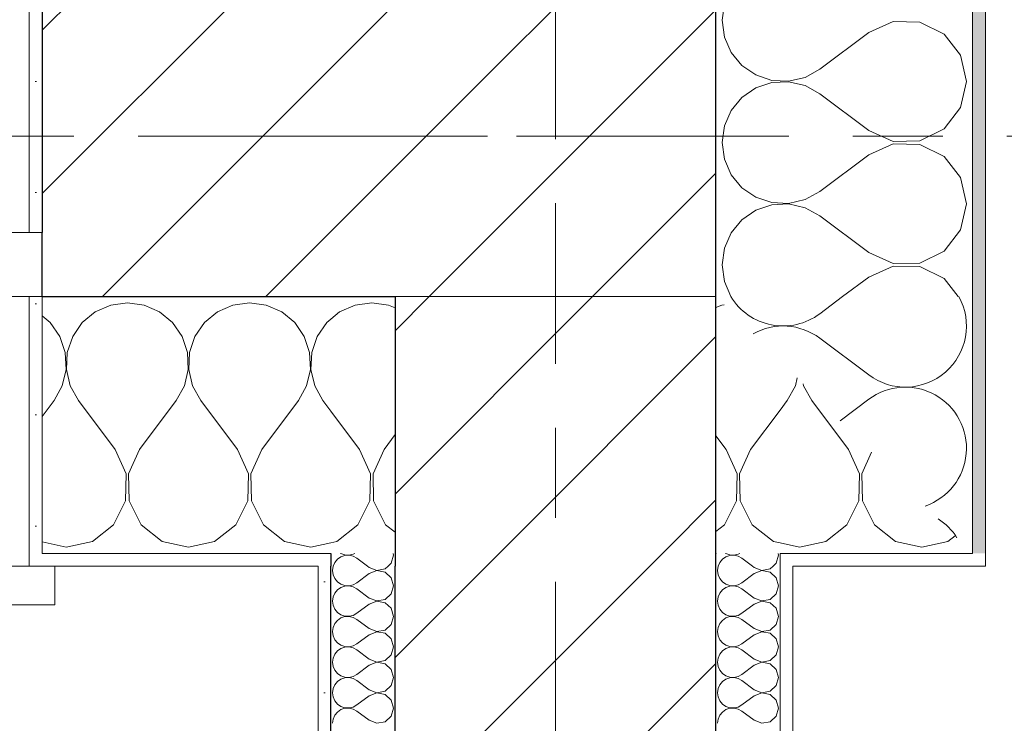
# Model space of a CAD drawing. Header units: millimetres. Extents: x -52968 to 399385, y -141133 to 110561.
# Tile 122 of 146: x 90488 to 91255, y -117500 to -116952. Entities that reach past the tile are written whole.
import ezdxf

# ---------------------------------------------------------------- set-up
doc = ezdxf.new("R2010")
doc.units = ezdxf.units.MM
for name, pattern in [('SIM-Wegliniec-21.07.2025-Parter$0$Kropki i Kreski', [360, 180, -90, 0, -90]), ('SIM-Wegliniec-21.07.2025-Parter$0$Przerywana', [240, 120, -120]), ('SIM-Wegliniec-21.07.2025-Parter$0$Przerywana długa', [390, 250, -140]), ('SIM-Wegliniec-21.07.2025-Parter$0$Przerywana podwójnie', [295, 125, -50, 70, -50])]:
    doc.linetypes.add(name, pattern=pattern)
doc.layers.add('_xref', color=250, linetype='Continuous')
for name, color, linetype, lineweight in [('SIM-Wegliniec-21.07.2025-Parter$0$Nowe_A-Balkony_Nr_pióra__89', 250, 'Continuous', 0), ('SIM-Wegliniec-21.07.2025-Parter$0$Nowe_A-Belki-Wieniec_Nr_pióra__69', 250, 'Continuous', 0), ('SIM-Wegliniec-21.07.2025-Parter$0$Nowe_A-Belki-Wieniec_Nr_pióra__90', 250, 'Continuous', 0), ('SIM-Wegliniec-21.07.2025-Parter$0$Nowe_A-Osi_Nr_pióra__20', 250, 'Continuous', 0), ('SIM-Wegliniec-21.07.2025-Parter$0$Nowe_A-Ściany-Wewnętrzne', 250, 'Continuous', 0), ('SIM-Wegliniec-21.07.2025-Parter$0$Nowe_A-Ściany-Wewnętrzne_Nr_pióra__174', 250, 'Continuous', 0), ('SIM-Wegliniec-21.07.2025-Parter$0$Nowe_A-Ściany-Wewnętrzne_Nr_pióra__27', 250, 'Continuous', 0), ('SIM-Wegliniec-21.07.2025-Parter$0$Nowe_A-Ściany-Wewnętrzne_Nr_pióra__47', 250, 'Continuous', 0), ('SIM-Wegliniec-21.07.2025-Parter$0$Nowe_A-Ściany-Zewnętrzne', 250, 'Continuous', 0), ('SIM-Wegliniec-21.07.2025-Parter$0$Nowe_A-Ściany-Zewnętrzne_Nr_pióra__174', 250, 'Continuous', 0), ('SIM-Wegliniec-21.07.2025-Parter$0$Nowe_A-Ściany-Zewnętrzne_Nr_pióra__27', 250, 'Continuous', 0), ('SIM-Wegliniec-21.07.2025-Parter$0$Nowe_A-Ściany-Zewnętrzne_Nr_pióra__47', 250, 'Continuous', 0), ('SIM-Wegliniec-21.07.2025-Parter$0$Nowe_A-Ściany-Zewnętrzne_Nr_pióra__67', 250, 'Continuous', 0), ('SIM-Wegliniec-21.07.2025-Parter$0$Nowe_Okna Archicada_Nr_pióra__23', 250, 'Continuous', 0), ('SIM-Wegliniec-21.07.2025-Parter$0$Nowe_Okna Archicada_Nr_pióra__27', 250, 'Continuous', 0), ('SIM-Wegliniec-21.07.2025-Parter$0$Nowe_Okna Archicada_Nr_pióra__3', 250, 'Continuous', 0), ('SIM-Wegliniec-21.07.2025-Parter$0$Nowe_Okna Archicada_Nr_pióra__47', 250, 'Continuous', 0)]:
    doc.layers.add(name, color=color, linetype=linetype, lineweight=lineweight)
pattern_1 = [(0, (0, 0), (0, 86.60254), [0, -50]), (0, (25, 43.3), (0, 86.60254), [0, -50])]
pattern_2 = [(45, (0, 0), (-63.63961, 63.63961), [])]

# ---------------------------------------------------------------- blocks, each defined once
blk = doc.blocks.new('SIM-Wegliniec-21.07.2025-Parter')
at = {"layer": 'SIM-Wegliniec-21.07.2025-Parter$0$Nowe_A-Ściany-Wewnętrzne', "linetype": 'Continuous', "lineweight": 0}
h = blk.add_hatch(dxfattribs=at)
h.set_pattern_fill('Bloczki_ceramiczne', color=256, style=0, pattern_type=2)
h.set_pattern_definition(pattern_2)
h.paths.add_polyline_path([(91030.07, -117167.6), (90780.07, -117167.6), (90780.07, -117367.6), (91030.07, -117367.6)])
h = blk.add_hatch(dxfattribs=at)
h.set_pattern_fill('Bloczki_ceramiczne', color=256, style=0, pattern_type=2)
h.set_pattern_definition(pattern_2)
h.paths.add_polyline_path([(91030.07, -117367.6), (90780.07, -117367.6), (90780.07, -117377.6), (91030.07, -117377.6)])
h = blk.add_hatch(dxfattribs=at)
h.set_pattern_fill('Tynk', color=256, style=0, pattern_type=2)
h.set_pattern_definition(pattern_1)
h.paths.add_polyline_path([(90730.07, -118877.6), (90730.07, -117377.6), (90720.07, -117377.6), (90720.07, -118877.6)])
h = blk.add_hatch(dxfattribs=at)
h.set_pattern_fill('Bloczki_ceramiczne', color=256, style=0, pattern_type=2)
h.set_pattern_definition(pattern_2)
h.paths.add_polyline_path([(91030.07, -118877.6), (91030.07, -117377.6), (90780.07, -117377.6), (90780.07, -118877.6)])
at = {"layer": 'SIM-Wegliniec-21.07.2025-Parter$0$Nowe_A-Ściany-Wewnętrzne', "linetype": 'Continuous', "lineweight": 0, "true_color": 0x000000}
h = blk.add_hatch(dxfattribs=at)
h.set_pattern_fill('Tynk', color=18, style=0, pattern_type=2)
h.set_pattern_definition(pattern_1)
h.paths.add_polyline_path([(91090.07, -118877.6), (91090.07, -117377.6), (91080.07, -117377.6), (91080.07, -118877.6)])
at = {"layer": 'SIM-Wegliniec-21.07.2025-Parter$0$Nowe_A-Ściany-Zewnętrzne', "linetype": 'Continuous', "lineweight": 0, "true_color": 0x000000}
h = blk.add_hatch(dxfattribs=at)
h.set_pattern_fill('Tynk', color=18, style=0, pattern_type=2)
h.set_pattern_definition(pattern_1)
h.paths.add_polyline_path([(91230.07, -117367.6), (91240.07, -117367.6), (91240.07, -111792.6), (91230.07, -111792.6)])
at = {"layer": 'SIM-Wegliniec-21.07.2025-Parter$0$Nowe_A-Ściany-Zewnętrzne', "linetype": 'Continuous', "lineweight": 0}
h = blk.add_hatch(dxfattribs=at)
h.set_pattern_fill('Tynk', color=256, style=0, pattern_type=2)
h.set_pattern_definition(pattern_1)
h.paths.add_polyline_path([(90505.02, -116907.6), (90495.02, -116907.6), (90495.02, -117117.6), (90505.02, -117117.6), (90505.02, -116917.6)])
h = blk.add_hatch(dxfattribs=at)
h.set_pattern_fill('Bloczki_ceramiczne', color=256, style=0, pattern_type=2)
h.set_pattern_definition(pattern_2)
h.paths.add_polyline_path([(90505.02, -117117.6), (90505.02, -117167.6), (90780.07, -117167.6), (90780.07, -116917.6), (90505.02, -116917.6)])
h = blk.add_hatch(dxfattribs=at)
h.set_pattern_fill('Bloczki_ceramiczne', color=256, style=0, pattern_type=2)
h.set_pattern_definition(pattern_2)
h.paths.add_polyline_path([(90780.07, -116917.6), (91030.07, -117167.6), (91030.07, -116917.6)])
h = blk.add_hatch(dxfattribs=at)
h.set_pattern_fill('Bloczki_ceramiczne', color=256, style=0, pattern_type=2)
h.set_pattern_definition(pattern_2)
h.paths.add_polyline_path([(90780.07, -117167.6), (91030.07, -117167.6), (90780.07, -116917.6)])
h = blk.add_hatch(dxfattribs=at)
h.set_pattern_fill('Tynk', color=256, style=0, pattern_type=2)
h.set_pattern_definition(pattern_1)
h.paths.add_polyline_path([(90495.02, -117377.6), (90505.02, -117377.6), (90505.02, -117367.6), (90505.02, -117167.6), (90495.02, -117167.6)])
at = {"layer": 'SIM-Wegliniec-21.07.2025-Parter$0$Nowe_A-Ściany-Zewnętrzne', "linetype": 'Continuous', "lineweight": 0, "true_color": 0x000000}
h = blk.add_hatch(dxfattribs=at)
h.set_pattern_fill('Tynk', color=18, style=0, pattern_type=2)
h.set_pattern_definition(pattern_1)
h.paths.add_polyline_path([(90505.02, -117367.6), (90505.02, -117377.6), (90720.07, -117377.6), (90720.07, -117367.6)])
h = blk.add_hatch(dxfattribs=at)
h.set_pattern_fill('Tynk', color=18, style=0, pattern_type=2)
h.set_pattern_definition(pattern_1)
h.paths.add_polyline_path([(90730.07, -117367.6), (90720.07, -117367.6), (90720.07, -117377.6), (90730.07, -117377.6)])
h = blk.add_hatch(dxfattribs=at)
h.set_pattern_fill('Tynk', color=18, style=0, pattern_type=2)
h.set_pattern_definition(pattern_1)
h.paths.add_polyline_path([(91090.07, -117367.6), (91080.07, -117367.6), (91080.07, -117377.6), (91090.07, -117377.6)])
h = blk.add_hatch(dxfattribs=at)
h.set_pattern_fill('Tynk', color=18, style=0, pattern_type=2)
h.set_pattern_definition(pattern_1)
h.paths.add_polyline_path([(91230.07, -117367.6), (91090.07, -117367.6), (91090.07, -117377.6), (91230.07, -117377.6)])
h = blk.add_hatch(dxfattribs=at)
h.set_pattern_fill('Tynk', color=18, style=0, pattern_type=2)
h.set_pattern_definition(pattern_1)
h.paths.add_polyline_path([(91230.07, -117377.6), (91240.07, -117377.6), (91230.07, -117367.6)])
h = blk.add_hatch(dxfattribs=at)
h.set_pattern_fill('Tynk', color=18, style=0, pattern_type=2)
h.set_pattern_definition(pattern_1)
h.paths.add_polyline_path([(91230.07, -117367.6), (91240.07, -117377.6), (91240.07, -117367.6)])
at = {"layer": 'SIM-Wegliniec-21.07.2025-Parter$0$Nowe_A-Balkony_Nr_pióra__89', "linetype": 'Continuous', "lineweight": 13, "flags": 128}
blk.add_lwpolyline([(91030.07, -117167.6), (91030.07, -118877.6), (64980.07, -118877.6), (64980.07, -117167.6)], close=True, dxfattribs=at)
at = {"layer": 'SIM-Wegliniec-21.07.2025-Parter$0$Nowe_A-Belki-Wieniec_Nr_pióra__69', "linetype": 'SIM-Wegliniec-21.07.2025-Parter$0$Kropki i Kreski', "lineweight": 13}
for p, q in [((90905.07, -117042.6), (90905.07, -99042.6)), ((65105.07, -117042.6), (90905.07, -117042.6))]:
    blk.add_line(p, q, dxfattribs=at)
at = {"layer": 'SIM-Wegliniec-21.07.2025-Parter$0$Nowe_A-Belki-Wieniec_Nr_pióra__90', "linetype": 'SIM-Wegliniec-21.07.2025-Parter$0$Przerywana długa', "lineweight": 13}
for p, q in [((91030.07, -117167.6), (91030.07, -98917.6)), ((64980.07, -117167.6), (91030.07, -117167.6))]:
    blk.add_line(p, q, dxfattribs=at)
at = {"layer": 'SIM-Wegliniec-21.07.2025-Parter$0$Nowe_A-Osi_Nr_pióra__20', "linetype": 'SIM-Wegliniec-21.07.2025-Parter$0$Przerywana podwójnie', "lineweight": 13}
for p, q in [((90905.07, -95559.9), (90905.07, -117792.3)), ((63144.74, -117042.6), (90961.87, -117042.6)), ((90961.87, -117042.6), (91961.87, -117042.6))]:
    blk.add_line(p, q, dxfattribs=at)
at = {"layer": 'SIM-Wegliniec-21.07.2025-Parter$0$Nowe_A-Ściany-Wewnętrzne_Nr_pióra__174', "linetype": 'Continuous', "lineweight": 5}
for p, q in [((90735.14, -117372.16), (90733.04, -117374.69)), ((90737.84, -117370.3), (90735.14, -117372.16)), ((90737.56, -117367.6), (90737.84, -117367.79)), ((90737.84, -117367.79), (90740.96, -117368.84)), ((90740.96, -117369.25), (90737.84, -117370.3)), ((90740.96, -117368.84), (90744.24, -117369)), ((90744.24, -117369.1), (90740.96, -117369.25)), ((90744.24, -117369), (90747.44, -117368.26)), ((90747.44, -117369.84), (90744.24, -117369.1)), ((90747.44, -117368.26), (90748.63, -117367.6)), ((90750.31, -117371.43), (90747.44, -117369.84)), ((90758.54, -117377.6), (90750.31, -117371.43)), ((90777.1, -117375.31), (90778.88, -117369.05)), ((90778.88, -117369.05), (90778.47, -117367.6)), ((91035.14, -117372.16), (91033.04, -117374.69)), ((91037.84, -117370.3), (91035.14, -117372.16)), ((91037.56, -117367.6), (91037.84, -117367.79)), ((91037.84, -117367.79), (91040.96, -117368.84)), ((91040.96, -117369.25), (91037.84, -117370.3)), ((91040.96, -117368.84), (91044.24, -117369)), ((91044.24, -117369.1), (91040.96, -117369.25)), ((91044.24, -117369), (91047.44, -117368.26)), ((91047.44, -117369.84), (91044.24, -117369.1)), ((91047.44, -117368.26), (91048.63, -117367.6)), ((91050.31, -117371.43), (91047.44, -117369.84)), ((91058.54, -117377.6), (91050.31, -117371.43)), ((91077.1, -117375.31), (91078.88, -117369.05)), ((91078.88, -117369.05), (91078.47, -117367.6)), ((90731.72, -117377.7), (90731.26, -117380.95)), ((90731.76, -117377.6), (90731.72, -117377.7)), ((90733.04, -117374.69), (90731.76, -117377.6)), ((90759.83, -117378.57), (90758.54, -117377.6)), ((90759.83, -117378.57), (90765.91, -117380.9)), ((90765.91, -117380.9), (90772.3, -117379.7)), ((90772.3, -117379.7), (90774.6, -117377.6)), ((90774.6, -117377.6), (90777.1, -117375.31)), ((91031.72, -117377.7), (91031.26, -117380.95)), ((91031.76, -117377.6), (91031.72, -117377.7)), ((91033.04, -117374.69), (91031.76, -117377.6)), ((91059.83, -117378.57), (91058.54, -117377.6)), ((91059.83, -117378.57), (91065.91, -117380.9)), ((91065.91, -117380.9), (91072.3, -117379.7)), ((91072.3, -117379.7), (91074.6, -117377.6)), ((91074.6, -117377.6), (91077.1, -117375.31)), ((90731.26, -117380.95), (90731.72, -117384.21)), ((90731.72, -117384.21), (90733.04, -117387.21)), ((90733.04, -117387.21), (90735.14, -117389.74)), ((90759.83, -117383.33), (90750.31, -117390.48)), ((90765.91, -117381), (90759.83, -117383.33)), ((90772.3, -117382.21), (90765.91, -117381)), ((90777.1, -117386.6), (90772.3, -117382.21)), ((90778.88, -117392.86), (90777.1, -117386.6)), ((91031.26, -117380.95), (91031.72, -117384.21)), ((91031.72, -117384.21), (91033.04, -117387.21)), ((91033.04, -117387.21), (91035.14, -117389.74)), ((91059.83, -117383.33), (91050.31, -117390.48)), ((91065.91, -117381), (91059.83, -117383.33)), ((91072.3, -117382.21), (91065.91, -117381)), ((91077.1, -117386.6), (91072.3, -117382.21)), ((91078.88, -117392.86), (91077.1, -117386.6)), ((90735.14, -117389.74), (90737.84, -117391.6)), ((90737.84, -117394.11), (90735.14, -117395.97)), ((90737.84, -117391.6), (90740.96, -117392.65)), ((90740.96, -117393.06), (90737.84, -117394.11)), ((90740.96, -117392.65), (90744.24, -117392.81)), ((90744.24, -117392.91), (90740.96, -117393.06)), ((90744.24, -117392.81), (90747.44, -117392.07)), ((90747.44, -117393.65), (90744.24, -117392.91)), ((90747.44, -117392.07), (90750.31, -117390.48)), ((90750.31, -117395.24), (90747.44, -117393.65)), ((90759.83, -117402.38), (90750.31, -117395.24)), ((90777.1, -117399.12), (90778.88, -117392.86)), ((91035.14, -117389.74), (91037.84, -117391.6)), ((91037.84, -117394.11), (91035.14, -117395.97)), ((91037.84, -117391.6), (91040.96, -117392.65)), ((91040.96, -117393.06), (91037.84, -117394.11)), ((91040.96, -117392.65), (91044.24, -117392.81)), ((91044.24, -117392.91), (91040.96, -117393.06)), ((91044.24, -117392.81), (91047.44, -117392.07)), ((91047.44, -117393.65), (91044.24, -117392.91)), ((91047.44, -117392.07), (91050.31, -117390.48)), ((91050.31, -117395.24), (91047.44, -117393.65)), ((91059.83, -117402.38), (91050.31, -117395.24)), ((91077.1, -117399.12), (91078.88, -117392.86)), ((90731.72, -117401.51), (90731.26, -117404.76)), ((90733.04, -117398.5), (90731.72, -117401.51)), ((90735.14, -117395.97), (90733.04, -117398.5)), ((90759.83, -117402.38), (90765.91, -117404.71)), ((90772.3, -117403.51), (90777.1, -117399.12)), ((91031.72, -117401.51), (91031.26, -117404.76)), ((91033.04, -117398.5), (91031.72, -117401.51)), ((91035.14, -117395.97), (91033.04, -117398.5)), ((91059.83, -117402.38), (91065.91, -117404.71)), ((91072.3, -117403.51), (91077.1, -117399.12)), ((90731.26, -117404.76), (90731.72, -117408.02)), ((90731.72, -117408.02), (90733.04, -117411.02)), ((90733.04, -117411.02), (90735.14, -117413.55)), ((90759.83, -117407.14), (90750.31, -117414.29)), ((90765.91, -117404.81), (90759.83, -117407.14)), ((90765.91, -117404.71), (90772.3, -117403.51)), ((90772.3, -117406.02), (90765.91, -117404.81)), ((90777.1, -117410.41), (90772.3, -117406.02)), ((90778.88, -117416.67), (90777.1, -117410.41)), ((91031.26, -117404.76), (91031.72, -117408.02)), ((91031.72, -117408.02), (91033.04, -117411.02)), ((91033.04, -117411.02), (91035.14, -117413.55)), ((91059.83, -117407.14), (91050.31, -117414.29)), ((91065.91, -117404.81), (91059.83, -117407.14)), ((91065.91, -117404.71), (91072.3, -117403.51)), ((91072.3, -117406.02), (91065.91, -117404.81)), ((91077.1, -117410.41), (91072.3, -117406.02)), ((91078.88, -117416.67), (91077.1, -117410.41)), ((90735.14, -117413.55), (90737.84, -117415.41)), ((90737.84, -117417.92), (90735.14, -117419.78)), ((90737.84, -117415.41), (90740.96, -117416.46)), ((90740.96, -117416.87), (90737.84, -117417.92)), ((90740.96, -117416.46), (90744.24, -117416.62)), ((90744.24, -117416.71), (90740.96, -117416.87)), ((90744.24, -117416.62), (90747.44, -117415.88)), ((90747.44, -117417.46), (90744.24, -117416.71)), ((90747.44, -117415.88), (90750.31, -117414.29)), ((90750.31, -117419.05), (90747.44, -117417.46)), ((90777.1, -117422.93), (90778.88, -117416.67)), ((91035.14, -117413.55), (91037.84, -117415.41)), ((91037.84, -117417.92), (91035.14, -117419.78)), ((91037.84, -117415.41), (91040.96, -117416.46)), ((91040.96, -117416.87), (91037.84, -117417.92)), ((91040.96, -117416.46), (91044.24, -117416.62)), ((91044.24, -117416.71), (91040.96, -117416.87)), ((91044.24, -117416.62), (91047.44, -117415.88)), ((91047.44, -117417.46), (91044.24, -117416.71)), ((91047.44, -117415.88), (91050.31, -117414.29)), ((91050.31, -117419.05), (91047.44, -117417.46)), ((91077.1, -117422.93), (91078.88, -117416.67)), ((90731.72, -117425.32), (90731.26, -117428.57)), ((90733.04, -117422.31), (90731.72, -117425.32)), ((90735.14, -117419.78), (90733.04, -117422.31)), ((90759.83, -117426.19), (90750.31, -117419.05)), ((90759.83, -117426.19), (90765.91, -117428.52)), ((90772.3, -117427.31), (90777.1, -117422.93)), ((91031.72, -117425.32), (91031.26, -117428.57)), ((91033.04, -117422.31), (91031.72, -117425.32)), ((91035.14, -117419.78), (91033.04, -117422.31)), ((91059.83, -117426.19), (91050.31, -117419.05)), ((91059.83, -117426.19), (91065.91, -117428.52)), ((91072.3, -117427.31), (91077.1, -117422.93)), ((90731.26, -117428.57), (90731.72, -117431.82)), ((90731.72, -117431.82), (90733.04, -117434.83)), ((90759.83, -117430.95), (90750.31, -117438.1)), ((90765.91, -117428.62), (90759.83, -117430.95)), ((90765.91, -117428.52), (90772.3, -117427.31)), ((90772.3, -117429.83), (90765.91, -117428.62)), ((90777.1, -117434.22), (90772.3, -117429.83)), ((91031.26, -117428.57), (91031.72, -117431.82)), ((91031.72, -117431.82), (91033.04, -117434.83)), ((91059.83, -117430.95), (91050.31, -117438.1)), ((91065.91, -117428.62), (91059.83, -117430.95)), ((91065.91, -117428.52), (91072.3, -117427.31)), ((91072.3, -117429.83), (91065.91, -117428.62)), ((91077.1, -117434.22), (91072.3, -117429.83)), ((90733.04, -117434.83), (90735.14, -117437.36)), ((90735.14, -117437.36), (90737.84, -117439.22)), ((90737.84, -117439.22), (90740.96, -117440.27)), ((90740.96, -117440.68), (90737.84, -117441.73)), ((90740.96, -117440.27), (90744.24, -117440.43)), ((90744.24, -117440.52), (90740.96, -117440.68)), ((90744.24, -117440.43), (90747.44, -117439.68)), ((90747.44, -117441.27), (90744.24, -117440.52)), ((90747.44, -117439.68), (90750.31, -117438.1)), ((90750.31, -117442.86), (90747.44, -117441.27)), ((90778.88, -117440.48), (90777.1, -117434.22)), ((90777.1, -117446.73), (90778.88, -117440.48)), ((91033.04, -117434.83), (91035.14, -117437.36)), ((91035.14, -117437.36), (91037.84, -117439.22)), ((91037.84, -117439.22), (91040.96, -117440.27)), ((91040.96, -117440.68), (91037.84, -117441.73)), ((91040.96, -117440.27), (91044.24, -117440.43)), ((91044.24, -117440.52), (91040.96, -117440.68)), ((91044.24, -117440.43), (91047.44, -117439.68)), ((91047.44, -117441.27), (91044.24, -117440.52)), ((91047.44, -117439.68), (91050.31, -117438.1)), ((91050.31, -117442.86), (91047.44, -117441.27)), ((91078.88, -117440.48), (91077.1, -117434.22)), ((91077.1, -117446.73), (91078.88, -117440.48)), ((90731.72, -117449.13), (90731.26, -117452.38)), ((90733.04, -117446.12), (90731.72, -117449.13)), ((90735.14, -117443.59), (90733.04, -117446.12)), ((90737.84, -117441.73), (90735.14, -117443.59)), ((90759.83, -117450), (90750.31, -117442.86)), ((90772.3, -117451.12), (90777.1, -117446.73)), ((91031.72, -117449.13), (91031.26, -117452.38)), ((91033.04, -117446.12), (91031.72, -117449.13)), ((91035.14, -117443.59), (91033.04, -117446.12)), ((91037.84, -117441.73), (91035.14, -117443.59)), ((91059.83, -117450), (91050.31, -117442.86)), ((91072.3, -117451.12), (91077.1, -117446.73)), ((90731.26, -117452.38), (90731.72, -117455.63)), ((90731.72, -117455.63), (90733.04, -117458.64)), ((90759.83, -117454.76), (90750.31, -117461.9)), ((90759.83, -117450), (90765.91, -117452.33)), ((90765.91, -117452.43), (90759.83, -117454.76)), ((90765.91, -117452.33), (90772.3, -117451.12)), ((90772.3, -117453.64), (90765.91, -117452.43)), ((90777.1, -117458.03), (90772.3, -117453.64)), ((91031.26, -117452.38), (91031.72, -117455.63)), ((91031.72, -117455.63), (91033.04, -117458.64)), ((91059.83, -117454.76), (91050.31, -117461.9)), ((91059.83, -117450), (91065.91, -117452.33)), ((91065.91, -117452.43), (91059.83, -117454.76)), ((91065.91, -117452.33), (91072.3, -117451.12)), ((91072.3, -117453.64), (91065.91, -117452.43)), ((91077.1, -117458.03), (91072.3, -117453.64)), ((90733.04, -117458.64), (90735.14, -117461.17)), ((90735.14, -117461.17), (90737.84, -117463.03)), ((90737.84, -117463.03), (90740.96, -117464.08)), ((90740.96, -117464.49), (90737.84, -117465.54)), ((90740.96, -117464.08), (90744.24, -117464.24)), ((90744.24, -117464.33), (90740.96, -117464.49)), ((90744.24, -117464.24), (90747.44, -117463.49)), ((90747.44, -117465.08), (90744.24, -117464.33)), ((90747.44, -117463.49), (90750.31, -117461.9)), ((90778.88, -117464.29), (90777.1, -117458.03)), ((90777.1, -117470.54), (90778.88, -117464.29)), ((91033.04, -117458.64), (91035.14, -117461.17)), ((91035.14, -117461.17), (91037.84, -117463.03)), ((91037.84, -117463.03), (91040.96, -117464.08)), ((91040.96, -117464.49), (91037.84, -117465.54)), ((91040.96, -117464.08), (91044.24, -117464.24)), ((91044.24, -117464.33), (91040.96, -117464.49)), ((91044.24, -117464.24), (91047.44, -117463.49)), ((91047.44, -117465.08), (91044.24, -117464.33)), ((91047.44, -117463.49), (91050.31, -117461.9)), ((91078.88, -117464.29), (91077.1, -117458.03)), ((91077.1, -117470.54), (91078.88, -117464.29)), ((90733.04, -117469.93), (90731.72, -117472.94)), ((90735.14, -117467.4), (90733.04, -117469.93)), ((90737.84, -117465.54), (90735.14, -117467.4)), ((90750.31, -117466.67), (90747.44, -117465.08)), ((90759.83, -117473.81), (90750.31, -117466.67)), ((90772.3, -117474.93), (90777.1, -117470.54)), ((91033.04, -117469.93), (91031.72, -117472.94)), ((91035.14, -117467.4), (91033.04, -117469.93)), ((91037.84, -117465.54), (91035.14, -117467.4)), ((91050.31, -117466.67), (91047.44, -117465.08)), ((91059.83, -117473.81), (91050.31, -117466.67)), ((91072.3, -117474.93), (91077.1, -117470.54)), ((90731.72, -117472.94), (90731.26, -117476.19)), ((90731.26, -117476.19), (90731.72, -117479.44)), ((90731.72, -117479.44), (90733.04, -117482.45)), ((90759.83, -117478.57), (90750.31, -117485.71)), ((90759.83, -117473.81), (90765.91, -117476.14)), ((90765.91, -117476.24), (90759.83, -117478.57)), ((90765.91, -117476.14), (90772.3, -117474.93)), ((90772.3, -117477.45), (90765.91, -117476.24)), ((90777.1, -117481.84), (90772.3, -117477.45)), ((91031.72, -117472.94), (91031.26, -117476.19)), ((91031.26, -117476.19), (91031.72, -117479.44)), ((91031.72, -117479.44), (91033.04, -117482.45)), ((91059.83, -117478.57), (91050.31, -117485.71)), ((91059.83, -117473.81), (91065.91, -117476.14)), ((91065.91, -117476.24), (91059.83, -117478.57)), ((91065.91, -117476.14), (91072.3, -117474.93)), ((91072.3, -117477.45), (91065.91, -117476.24)), ((91077.1, -117481.84), (91072.3, -117477.45)), ((90733.04, -117482.45), (90735.14, -117484.98)), ((90735.14, -117484.98), (90737.84, -117486.84)), ((90737.84, -117486.84), (90740.96, -117487.89)), ((90744.24, -117488.05), (90747.44, -117487.3)), ((90747.44, -117487.3), (90750.31, -117485.71)), ((90778.88, -117488.1), (90777.1, -117481.84)), ((91033.04, -117482.45), (91035.14, -117484.98)), ((91035.14, -117484.98), (91037.84, -117486.84)), ((91037.84, -117486.84), (91040.96, -117487.89)), ((91044.24, -117488.05), (91047.44, -117487.3)), ((91047.44, -117487.3), (91050.31, -117485.71)), ((91078.88, -117488.1), (91077.1, -117481.84)), ((90733.04, -117493.74), (90731.72, -117496.75)), ((90735.14, -117491.21), (90733.04, -117493.74)), ((90737.84, -117489.35), (90735.14, -117491.21)), ((90740.96, -117488.3), (90737.84, -117489.35)), ((90740.96, -117487.89), (90744.24, -117488.05)), ((90744.24, -117488.14), (90740.96, -117488.3)), ((90747.44, -117488.89), (90744.24, -117488.14)), ((90750.31, -117490.48), (90747.44, -117488.89)), ((90759.83, -117497.62), (90750.31, -117490.48)), ((90772.3, -117498.74), (90777.1, -117494.35)), ((90777.1, -117494.35), (90778.88, -117488.1)), ((91033.04, -117493.74), (91031.72, -117496.75)), ((91035.14, -117491.21), (91033.04, -117493.74)), ((91037.84, -117489.35), (91035.14, -117491.21)), ((91040.96, -117488.3), (91037.84, -117489.35)), ((91040.96, -117487.89), (91044.24, -117488.05)), ((91044.24, -117488.14), (91040.96, -117488.3)), ((91047.44, -117488.89), (91044.24, -117488.14)), ((91050.31, -117490.48), (91047.44, -117488.89)), ((91059.83, -117497.62), (91050.31, -117490.48)), ((91072.3, -117498.74), (91077.1, -117494.35)), ((91077.1, -117494.35), (91078.88, -117488.1)), ((90731.72, -117496.75), (90731.26, -117500)), ((90759.83, -117497.62), (90765.91, -117499.95)), ((90765.91, -117499.95), (90772.3, -117498.74)), ((91031.72, -117496.75), (91031.26, -117500)), ((91059.83, -117497.62), (91065.91, -117499.95)), ((91065.91, -117499.95), (91072.3, -117498.74))]:
    blk.add_line(p, q, dxfattribs=at)
at = {"layer": 'SIM-Wegliniec-21.07.2025-Parter$0$Nowe_A-Ściany-Wewnętrzne_Nr_pióra__27', "linetype": 'Continuous', "lineweight": 25}
for p, q in [((90730.07, -118877.6), (90730.07, -117377.6)), ((90780.07, -118877.6), (90780.07, -117377.6)), ((91030.07, -118877.6), (91030.07, -117377.6))]:
    blk.add_line(p, q, dxfattribs=at)
at = {"layer": 'SIM-Wegliniec-21.07.2025-Parter$0$Nowe_A-Ściany-Wewnętrzne_Nr_pióra__47', "linetype": 'Continuous', "lineweight": 15}
blk.add_line((91080.07, -118877.6), (91080.07, -117377.6), dxfattribs=at)
at = {"layer": 'SIM-Wegliniec-21.07.2025-Parter$0$Nowe_A-Ściany-Wewnętrzne_Nr_pióra__47', "linetype": 'Continuous', "lineweight": 15, "flags": 128}
for points in [[(90720.07, -117377.6), (90720.07, -118877.6)], [(91090.07, -118877.6), (91090.07, -117377.6)]]:
    blk.add_lwpolyline(points, dxfattribs=at)
at = {"layer": 'SIM-Wegliniec-21.07.2025-Parter$0$Nowe_A-Ściany-Zewnętrzne_Nr_pióra__174', "linetype": 'Continuous', "lineweight": 5}
for p, q in [((91036.65, -116939.37), (91034.83, -116952.38)), ((91034.83, -116952.38), (91036.65, -116965.39)), ((91168.2, -116953.34), (91149.12, -116961.9)), ((91189.11, -116953.77), (91168.2, -116953.34)), ((91207.82, -116963.13), (91189.11, -116953.77)), ((91036.65, -116965.39), (91041.95, -116977.42)), ((91149.12, -116961.9), (91111.02, -116990.48)), ((91220.72, -116979.59), (91207.82, -116963.13)), ((91041.95, -116977.42), (91050.33, -116987.53)), ((91225.31, -117000), (91220.72, -116979.59)), ((91050.33, -116987.53), (91061.16, -116994.97)), ((91061.16, -116994.97), (91073.61, -116999.17)), ((91099.53, -116996.83), (91111.02, -116990.48)), ((91073.61, -117000.83), (91061.16, -117005.03)), ((91073.61, -116999.17), (91086.73, -116999.81)), ((91086.73, -117000.19), (91073.61, -117000.83)), ((91086.73, -116999.81), (91099.53, -116996.83)), ((91099.53, -117003.17), (91086.73, -117000.19)), ((91111.02, -117009.52), (91099.53, -117003.17)), ((91220.72, -117020.41), (91225.31, -117000)), ((91061.16, -117005.03), (91050.33, -117012.47)), ((91149.12, -117038.1), (91111.02, -117009.52)), ((91050.33, -117012.47), (91041.95, -117022.58)), ((91041.95, -117022.58), (91036.65, -117034.61)), ((91207.82, -117036.87), (91220.72, -117020.41)), ((91036.65, -117034.61), (91034.83, -117047.62)), ((91149.12, -117038.1), (91168.2, -117046.66)), ((91189.11, -117046.23), (91207.82, -117036.87)), ((91034.83, -117047.62), (91036.65, -117060.63)), ((91168.2, -117048.57), (91149.12, -117057.14)), ((91168.2, -117046.66), (91189.11, -117046.23)), ((91189.11, -117049.01), (91168.2, -117048.57)), ((91207.82, -117058.36), (91189.11, -117049.01)), ((91149.12, -117057.14), (91111.02, -117085.71)), ((91036.65, -117060.63), (91041.95, -117072.65)), ((91220.72, -117074.83), (91207.82, -117058.36)), ((91041.95, -117072.65), (91050.33, -117082.77)), ((91225.31, -117095.24), (91220.72, -117074.83)), ((91050.33, -117082.77), (91061.16, -117090.21)), ((91099.53, -117092.07), (91111.02, -117085.71)), ((91061.16, -117090.21), (91073.61, -117094.41)), ((91073.61, -117096.07), (91061.16, -117100.27)), ((91073.61, -117094.41), (91086.73, -117095.05)), ((91086.73, -117095.43), (91073.61, -117096.07)), ((91086.73, -117095.05), (91099.53, -117092.07)), ((91099.53, -117098.4), (91086.73, -117095.43)), ((91220.72, -117115.64), (91225.31, -117095.24)), ((91061.16, -117100.27), (91050.33, -117107.71)), ((91111.02, -117104.76), (91099.53, -117098.4)), ((91050.33, -117107.71), (91041.95, -117117.82)), ((91149.12, -117133.33), (91111.02, -117104.76)), ((91041.95, -117117.82), (91036.65, -117129.84)), ((91207.82, -117132.11), (91220.72, -117115.64)), ((91036.65, -117129.84), (91034.83, -117142.86)), ((91149.12, -117133.33), (91168.2, -117141.9)), ((91189.11, -117141.47), (91207.82, -117132.11)), ((91168.2, -117141.9), (91189.11, -117141.47)), ((91034.83, -117142.86), (91036.65, -117155.87)), ((91168.2, -117143.81), (91149.12, -117152.38)), ((91189.11, -117144.25), (91168.2, -117143.81)), ((91207.82, -117153.6), (91189.11, -117144.25)), ((91036.65, -117155.87), (91041.82, -117167.6)), ((91149.12, -117152.38), (91128.83, -117167.6)), ((91218.78, -117167.6), (91207.82, -117153.6)), ((90571.43, -117172.36), (90558.42, -117174.17)), ((90584.44, -117174.17), (90571.43, -117172.36)), ((90666.67, -117172.36), (90653.65, -117174.17)), ((90679.68, -117174.17), (90666.67, -117172.36)), ((90761.9, -117172.36), (90748.89, -117174.17)), ((90774.92, -117174.17), (90761.9, -117172.36)), ((91128.83, -117167.6), (91111.02, -117180.95)), ((90546.39, -117179.47), (90536.28, -117187.85)), ((90558.42, -117174.17), (90546.39, -117179.47)), ((90596.46, -117179.47), (90584.44, -117174.17)), ((90606.58, -117187.85), (90596.46, -117179.47)), ((90641.63, -117179.47), (90631.52, -117187.85)), ((90653.65, -117174.17), (90641.63, -117179.47)), ((90691.7, -117179.47), (90679.68, -117174.17)), ((90701.82, -117187.85), (90691.7, -117179.47)), ((90736.87, -117179.47), (90730.07, -117185.1)), ((90748.89, -117174.17), (90736.87, -117179.47)), ((90780.07, -117176.44), (90774.92, -117174.17)), ((91034.61, -117174.17), (91030.07, -117176.17)), ((91036.4, -117173.92), (91034.61, -117174.17)), ((90511.34, -117187.85), (90505.02, -117182.62)), ((90518.78, -117198.68), (90511.34, -117187.85)), ((90536.28, -117187.85), (90528.84, -117198.68)), ((90614.02, -117198.68), (90606.58, -117187.85)), ((90631.52, -117187.85), (90624.07, -117198.68)), ((90709.26, -117198.68), (90701.82, -117187.85)), ((90726.75, -117187.85), (90719.31, -117198.68)), ((90730.07, -117185.1), (90726.75, -117187.85)), ((90522.98, -117211.13), (90518.78, -117198.68)), ((90528.84, -117198.68), (90524.64, -117211.13)), ((90618.22, -117211.13), (90614.02, -117198.68)), ((90624.07, -117198.68), (90619.88, -117211.13)), ((90713.46, -117211.13), (90709.26, -117198.68)), ((90719.31, -117198.68), (90715.11, -117211.13)), ((91149.12, -117228.57), (91111.02, -117200)), ((90523.62, -117224.26), (90522.98, -117211.13)), ((90524.64, -117211.13), (90524, -117224.26)), ((90618.86, -117224.26), (90618.22, -117211.13)), ((90619.88, -117211.13), (90619.24, -117224.26)), ((90714.09, -117224.26), (90713.46, -117211.13)), ((90715.11, -117211.13), (90714.48, -117224.26)), ((90520.64, -117237.05), (90523.62, -117224.26)), ((90524, -117224.26), (90526.98, -117237.05)), ((90615.88, -117237.05), (90618.86, -117224.26)), ((90619.24, -117224.26), (90622.21, -117237.05)), ((90711.12, -117237.05), (90714.09, -117224.26)), ((90714.48, -117224.26), (90717.45, -117237.05)), ((91092.07, -117237.05), (91093.48, -117231)), ((90514.29, -117248.55), (90520.64, -117237.05)), ((90526.98, -117237.05), (90533.33, -117248.55)), ((90609.52, -117248.55), (90615.88, -117237.05)), ((90622.21, -117237.05), (90628.57, -117248.55)), ((90704.76, -117248.55), (90711.12, -117237.05)), ((90717.45, -117237.05), (90723.81, -117248.55)), ((91085.71, -117248.55), (91092.07, -117237.05)), ((91098.06, -117235.59), (91098.4, -117237.05)), ((91098.4, -117237.05), (91104.76, -117248.55)), ((90505.02, -117260.9), (90514.29, -117248.55)), ((90561.9, -117286.65), (90533.33, -117248.55)), ((90580.95, -117286.65), (90609.52, -117248.55)), ((90657.14, -117286.65), (90628.57, -117248.55)), ((90676.19, -117286.65), (90704.76, -117248.55)), ((90730.07, -117256.9), (90723.81, -117248.55)), ((91080.07, -117256.07), (91085.71, -117248.55)), ((91133.33, -117286.65), (91104.76, -117248.55)), ((91149.12, -117247.62), (91126.82, -117264.34)), ((90752.38, -117286.65), (90730.07, -117256.9)), ((91057.14, -117286.65), (91080.07, -117256.07)), ((90771.43, -117286.65), (90780.07, -117275.12)), ((91038.1, -117286.65), (91030.07, -117275.95)), ((90570.47, -117305.73), (90561.9, -117286.65)), ((90580.95, -117286.65), (90572.38, -117305.73)), ((90665.71, -117305.73), (90657.14, -117286.65)), ((90676.19, -117286.65), (90667.62, -117305.73)), ((90760.95, -117305.73), (90752.38, -117286.65)), ((90771.43, -117286.65), (90762.86, -117305.73)), ((91046.66, -117305.73), (91038.1, -117286.65)), ((91057.14, -117286.65), (91048.57, -117305.73)), ((91141.9, -117305.73), (91133.33, -117286.65)), ((91151.37, -117288.9), (91143.81, -117305.73)), ((90570.04, -117326.64), (90570.47, -117305.73)), ((90572.38, -117305.73), (90572.82, -117326.64)), ((90665.28, -117326.64), (90665.71, -117305.73)), ((90667.62, -117305.73), (90668.06, -117326.64)), ((90760.51, -117326.64), (90760.95, -117305.73)), ((90762.86, -117305.73), (90763.29, -117326.64)), ((91046.23, -117326.64), (91046.66, -117305.73)), ((91048.57, -117305.73), (91049.01, -117326.64)), ((91141.47, -117326.64), (91141.9, -117305.73)), ((91143.81, -117305.73), (91144.25, -117326.64)), ((90560.68, -117345.35), (90570.04, -117326.64)), ((90572.82, -117326.64), (90582.17, -117345.35)), ((90655.92, -117345.35), (90665.28, -117326.64)), ((90668.06, -117326.64), (90677.41, -117345.35)), ((90751.16, -117345.35), (90760.51, -117326.64)), ((90763.29, -117326.64), (90772.65, -117345.35)), ((91036.87, -117345.35), (91046.23, -117326.64)), ((91049.01, -117326.64), (91058.36, -117345.35)), ((91132.11, -117345.35), (91141.47, -117326.64)), ((91144.25, -117326.64), (91153.6, -117345.35)), ((90544.22, -117358.24), (90560.68, -117345.35)), ((90582.17, -117345.35), (90598.64, -117358.24)), ((90639.45, -117358.24), (90655.92, -117345.35)), ((90677.41, -117345.35), (90693.88, -117358.24)), ((90734.69, -117358.24), (90751.16, -117345.35)), ((90772.65, -117345.35), (90780.07, -117351.16)), ((91030.07, -117350.67), (91036.87, -117345.35)), ((91058.36, -117345.35), (91074.83, -117358.24)), ((91115.64, -117358.24), (91132.11, -117345.35)), ((91153.6, -117345.35), (91170.07, -117358.24)), ((91210.88, -117358.24), (91216.4, -117353.92)), ((90505.02, -117358.61), (90523.81, -117362.84)), ((90523.81, -117362.84), (90544.22, -117358.24)), ((90598.64, -117358.24), (90619.05, -117362.84)), ((90619.05, -117362.84), (90639.45, -117358.24)), ((90693.88, -117358.24), (90714.29, -117362.84)), ((90714.29, -117362.84), (90730.07, -117359.28)), ((90730.07, -117359.28), (90734.69, -117358.24)), ((91074.83, -117358.24), (91080.07, -117359.42)), ((91080.07, -117359.42), (91095.24, -117362.84)), ((91095.24, -117362.84), (91115.64, -117358.24)), ((91170.07, -117358.24), (91190.48, -117362.84)), ((91190.48, -117362.84), (91210.88, -117358.24))]:
    blk.add_line(p, q, dxfattribs=at)
for centre, start, end in [((91082.45, -117142.86), 211.30239, 306.8699), ((91177.69, -117190.48), 233.1301, 28.71449), ((91082.45, -117238.1), 53.1301, 119.39431), ((91177.69, -117285.71), 289.01784, 126.8699), ((91177.69, -117380.95), 32.45408, 57.54592)]:
    blk.add_arc(centre, 47.62, start, end, dxfattribs=at)
at = {"layer": 'SIM-Wegliniec-21.07.2025-Parter$0$Nowe_A-Ściany-Zewnętrzne_Nr_pióra__27', "linetype": 'Continuous', "lineweight": 25}
for p, q in [((90505.02, -116917.6), (90505.02, -117117.6)), ((91030.07, -117167.6), (91030.07, -116917.6)), ((90505.02, -117167.6), (90505.02, -117117.6)), ((90505.02, -117167.6), (90780.07, -117167.6)), ((90780.07, -117167.6), (90780.07, -117367.6)), ((90780.07, -117167.6), (90780.07, -117367.6)), ((91030.07, -117367.6), (91030.07, -117167.6)), ((91030.07, -117367.6), (91030.07, -117167.6)), ((90730.07, -117367.6), (90730.07, -117377.6)), ((90730.07, -117367.6), (90730.07, -117377.6)), ((90780.07, -117367.6), (90780.07, -117377.6)), ((91030.07, -117377.6), (91030.07, -117367.6))]:
    blk.add_line(p, q, dxfattribs=at)
at = {"layer": 'SIM-Wegliniec-21.07.2025-Parter$0$Nowe_A-Ściany-Zewnętrzne_Nr_pióra__47', "linetype": 'Continuous', "lineweight": 15}
for p, q in [((90495.02, -117117.6), (90495.02, -116907.6)), ((90505.02, -117117.6), (90495.02, -117117.6)), ((90495.02, -117167.6), (90495.02, -117377.6)), ((90505.02, -117167.6), (90495.02, -117167.6)), ((91080.07, -117377.6), (91080.07, -117367.6)), ((91080.07, -117377.6), (91080.07, -117367.6)), ((90505.02, -117377.6), (90495.02, -117377.6)), ((90505.02, -117377.6), (90515.02, -117377.6))]:
    blk.add_line(p, q, dxfattribs=at)
at = {"layer": 'SIM-Wegliniec-21.07.2025-Parter$0$Nowe_A-Ściany-Zewnętrzne_Nr_pióra__47', "linetype": 'Continuous', "lineweight": 15, "flags": 128}
for points in [[(91240.07, -117377.6), (91240.07, -111792.6)], [(90505.02, -117377.6), (90720.07, -117377.6)], [(91090.07, -117377.6), (91230.07, -117377.6)], [(91240.07, -117377.6), (91230.07, -117377.6)]]:
    blk.add_lwpolyline(points, dxfattribs=at)
at = {"layer": 'SIM-Wegliniec-21.07.2025-Parter$0$Nowe_A-Ściany-Zewnętrzne_Nr_pióra__67', "linetype": 'Continuous', "lineweight": 13}
for p, q in [((91230.07, -117167.6), (91230.07, -111792.6)), ((90505.02, -117367.6), (90505.02, -117167.6)), ((91230.07, -117367.6), (91230.07, -117167.6)), ((90505.02, -117367.6), (90730.07, -117367.6)), ((91080.07, -117367.6), (91230.07, -117367.6))]:
    blk.add_line(p, q, dxfattribs=at)
blk.add_point((91030.07, -117367.6), dxfattribs=at)
at = {"layer": 'SIM-Wegliniec-21.07.2025-Parter$0$Nowe_Okna Archicada_Nr_pióra__23', "linetype": 'Continuous', "lineweight": 15}
for p, q in [((90480.02, -117117.6), (90505.02, -117117.6)), ((90505.02, -117167.6), (90455.02, -117167.6))]:
    blk.add_line(p, q, dxfattribs=at)
at = {"layer": 'SIM-Wegliniec-21.07.2025-Parter$0$Nowe_Okna Archicada_Nr_pióra__27', "linetype": 'Continuous', "lineweight": 25}
blk.add_line((90505.02, -117167.6), (90505.02, -117117.6), dxfattribs=at)
blk.add_line((90505.02, -117167.6), (90505.02, -117117.6), dxfattribs=at)
at = {"layer": 'SIM-Wegliniec-21.07.2025-Parter$0$Nowe_Okna Archicada_Nr_pióra__3', "linetype": 'SIM-Wegliniec-21.07.2025-Parter$0$Przerywana', "lineweight": 13}
blk.add_line((88715.02, -117377.6), (90495.02, -117377.6), dxfattribs=at)
at = {"layer": 'SIM-Wegliniec-21.07.2025-Parter$0$Nowe_Okna Archicada_Nr_pióra__3', "linetype": 'Continuous', "lineweight": 13}
for p, q in [((90515.02, -117407.6), (90515.02, -117377.6)), ((88695.02, -117407.6), (90515.02, -117407.6))]:
    blk.add_line(p, q, dxfattribs=at)
at = {"layer": 'SIM-Wegliniec-21.07.2025-Parter$0$Nowe_Okna Archicada_Nr_pióra__47', "linetype": 'Continuous', "lineweight": 15}
for p, q in [((90495.02, -117117.6), (90495.02, -116907.6)), ((90495.02, -117167.6), (90495.02, -117377.6)), ((90505.02, -117377.6), (90495.02, -117377.6)), ((90505.02, -117377.6), (90515.02, -117377.6))]:
    blk.add_line(p, q, dxfattribs=at)

msp = doc.modelspace()

# ---------------------------------------------------------------- block references
at = {"layer": '_xref'}
msp.add_blockref('SIM-Wegliniec-21.07.2025-Parter', (0, 0), dxfattribs=at)

doc.saveas('drawing.dxf')
